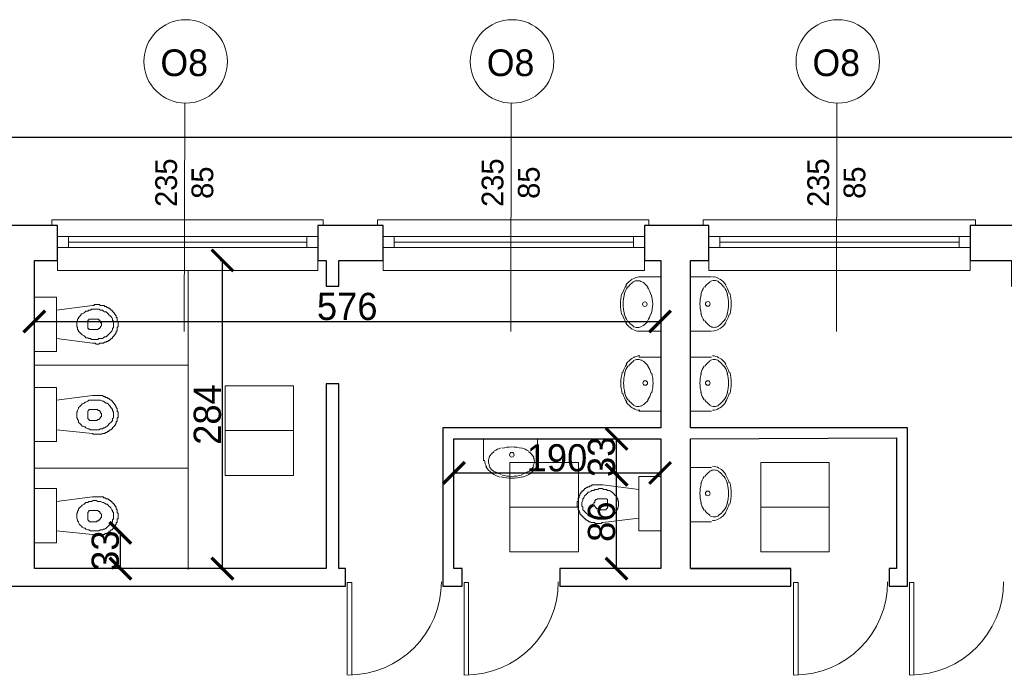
# Model space of a CAD drawing. Header units: centimetres. Extents: x -17621 to 77377, y -18613 to 66.
# Tile 163 of 173: x 50342 to 51248, y -13104 to -12501. Entities that reach past the tile are written whole.
import ezdxf

# ---------------------------------------------------------------- set-up
doc = ezdxf.new("R2010")
doc.units = ezdxf.units.CM
doc.layers.add('0-wymiarowanie rys.CAD', color=5, linetype='Continuous', lineweight=0, true_color=0x0000ff)
for name, color, linetype, lineweight in [('a_drzwi i okna', 2, 'Continuous', 0), ('a_wymiarowanie', 211, 'Continuous', 0), ('pomieszczenia', 191, 'Continuous', 5)]:
    doc.layers.add(name, color=color, linetype=linetype, lineweight=lineweight)
for name, color, linetype in [('PDF4_A220 ŚCIANY WEWNĘTRZNE', 7, 'Continuous'), ('PDF4_A310 STOLARKA ZEWNĘTRZNA', 7, 'Continuous'), ('PDF4_A320 STOLARKA WEWNĘTRZNA', 7, 'Continuous'), ('PDF4_A720 MEBLE', 7, 'Continuous'), ('PDF4_WIDOKOWA', 7, 'Continuous')]:
    doc.layers.add(name, color=color, linetype=linetype)
doc.styles.add('PDF Century Gothic', font='GOTHIC.TTF')
doc.dimstyles.new('ISO-25', dxfattribs={"dimtxt": 25, "dimasz": 20, "dimexe": 0.6, "dimexo": 0.375, "dimtad": 1, "dimdec": 0, "dimtxsty": 'PDF Century Gothic', "dimblk": 'ARCHTICK', "dimcen": 2.5, "dimadec": 1, "dimazin": 0, "dimtfac": 1, "dimtdec": 0, "dimtmove": 0, "dimatfit": 3, "dimldrblk": 'ARCHTICK', "dimfxl": 2, "dimfxlon": 1, "dimarcsym": 0})

# ---------------------------------------------------------------- blocks, each defined once
blk = doc.blocks.new('_ArchTick')
at = {"color": 0, "linetype": 'ByBlock', "const_width": 0.15}
blk.add_lwpolyline([(-0.5, -0.5), (0.5, 0.5)], dxfattribs=at)
blk = doc.blocks.new('*D829')
at = {"layer": 'a_wymiarowanie', "color": 0, "linetype": 'Continuous', "lineweight": -2, "transparency": 16777216}
for p, q in [((50432.33, -12972.91), (50434.93, -12972.91)), ((50434.33, -13005.91), (50434.33, -12972.91)), ((50432.33, -13005.91), (50434.93, -13005.91))]:
    blk.add_line(p, q, dxfattribs=at)
at = {"layer": 'Defpoints', "color": 0, "linetype": 'Continuous', "transparency": 16777216}
for p in [(50399.26, -12972.91), (50434.33, -12972.91), (50399.26, -13005.91)]:
    blk.add_point(p, dxfattribs=at)
at = {"layer": 'a_wymiarowanie', "color": 0, "linetype": 'Continuous', "lineweight": -2, "transparency": 16777216, "xscale": 20, "yscale": 20, "zscale": 20}
for p, rotation in [((50434.33, -12972.91), 90), ((50434.33, -13005.91), 270)]:
    blk.add_blockref('_ArchTick', p, dxfattribs=dict(at, rotation=rotation))
at = {"layer": 'a_wymiarowanie', "color": 0, "linetype": 'Continuous', "lineweight": 0, "transparency": 16777216, "insert": (50420.58, -12989.41), "char_height": 25, "attachment_point": 5, "rotation": 90, "style": 'PDF Century Gothic'}
blk.add_mtext('33', dxfattribs=at)
blk = doc.blocks.new('*D830')
at = {"layer": 'a_wymiarowanie', "color": 0, "linetype": 'Continuous', "lineweight": -2, "transparency": 16777216}
for p, q in [((50526.26, -12722.27), (50528.86, -12722.27)), ((50528.26, -13005.91), (50528.26, -12722.27)), ((50526.26, -13005.91), (50528.86, -13005.91))]:
    blk.add_line(p, q, dxfattribs=at)
at = {"layer": 'Defpoints', "color": 0, "linetype": 'Continuous', "transparency": 16777216}
for p in [(50375.58, -12722.27), (50528.26, -12722.27), (50399.26, -13005.91)]:
    blk.add_point(p, dxfattribs=at)
at = {"layer": 'a_wymiarowanie', "color": 0, "linetype": 'Continuous', "lineweight": -2, "transparency": 16777216, "xscale": 20, "yscale": 20, "zscale": 20}
for p, rotation in [((50528.26, -12722.27), 90), ((50528.26, -13005.91), 270)]:
    blk.add_blockref('_ArchTick', p, dxfattribs=dict(at, rotation=rotation))
at = {"layer": 'a_wymiarowanie', "color": 0, "linetype": 'Continuous', "lineweight": 0, "transparency": 16777216, "insert": (50514.51, -12864.09), "char_height": 25, "attachment_point": 5, "rotation": 90, "style": 'PDF Century Gothic'}
blk.add_mtext('284', dxfattribs=at)
blk = doc.blocks.new('*D820')
at = {"layer": 'a_wymiarowanie', "color": 0, "linetype": 'Continuous', "lineweight": -2, "transparency": 16777216}
for p, q in [((50355.26, -12776.51), (50355.26, -12779.11)), ((50355.26, -12778.51), (50930.99, -12778.51)), ((50930.99, -12776.51), (50930.99, -12779.11))]:
    blk.add_line(p, q, dxfattribs=at)
at = {"layer": 'Defpoints', "color": 0, "linetype": 'Continuous', "transparency": 16777216}
for p in [(50355.26, -12722.27), (50930.99, -12722.27), (50930.99, -12778.51)]:
    blk.add_point(p, dxfattribs=at)
at = {"layer": 'a_wymiarowanie', "color": 0, "linetype": 'Continuous', "lineweight": -2, "transparency": 16777216, "xscale": 20, "yscale": 20, "zscale": 20, "rotation": 180}
blk.add_blockref('_ArchTick', (50355.26, -12778.51), dxfattribs=at)
at = {"layer": 'a_wymiarowanie', "color": 0, "linetype": 'Continuous', "lineweight": -2, "transparency": 16777216, "xscale": 20, "yscale": 20, "zscale": 20}
blk.add_blockref('_ArchTick', (50930.99, -12778.51), dxfattribs=at)
at = {"layer": 'a_wymiarowanie', "color": 0, "linetype": 'Continuous', "lineweight": 0, "transparency": 16777216, "insert": (50643.12, -12764.75), "char_height": 25, "attachment_point": 5, "style": 'PDF Century Gothic'}
blk.add_mtext('576', dxfattribs=at)
blk = doc.blocks.new('*D821')
at = {"layer": 'a_wymiarowanie', "color": 0, "linetype": 'Continuous', "lineweight": -2, "transparency": 16777216}
for p, q in [((50741.34, -12915.87), (50741.34, -12918.47)), ((50741.34, -12917.87), (50930.99, -12917.87)), ((50930.99, -12915.87), (50930.99, -12918.47))]:
    blk.add_line(p, q, dxfattribs=at)
at = {"layer": 'Defpoints', "color": 0, "linetype": 'Continuous', "transparency": 16777216}
for p in [(50741.34, -12886.53), (50930.99, -12886.53), (50930.99, -12917.87)]:
    blk.add_point(p, dxfattribs=at)
at = {"layer": 'a_wymiarowanie', "color": 0, "linetype": 'Continuous', "lineweight": -2, "transparency": 16777216, "xscale": 20, "yscale": 20, "zscale": 20, "rotation": 180}
blk.add_blockref('_ArchTick', (50741.34, -12917.87), dxfattribs=at)
at = {"layer": 'a_wymiarowanie', "color": 0, "linetype": 'Continuous', "lineweight": -2, "transparency": 16777216, "xscale": 20, "yscale": 20, "zscale": 20}
blk.add_blockref('_ArchTick', (50930.99, -12917.87), dxfattribs=at)
at = {"layer": 'a_wymiarowanie', "color": 0, "linetype": 'Continuous', "lineweight": 0, "transparency": 16777216, "insert": (50836.16, -12904.11), "char_height": 25, "attachment_point": 5, "style": 'PDF Century Gothic'}
blk.add_mtext('190', dxfattribs=at)
blk = doc.blocks.new('*D822')
at = {"layer": 'a_wymiarowanie', "color": 0, "linetype": 'Continuous', "lineweight": -2, "transparency": 16777216}
for p, q in [((50892.99, -12919.53), (50890.39, -12919.53)), ((50890.99, -13005.91), (50890.99, -12919.53)), ((50892.99, -13005.91), (50890.39, -13005.91))]:
    blk.add_line(p, q, dxfattribs=at)
at = {"layer": 'Defpoints', "color": 0, "linetype": 'Continuous', "transparency": 16777216}
for p in [(50890.99, -12919.53), (50930.99, -12919.53), (50930.99, -13005.91)]:
    blk.add_point(p, dxfattribs=at)
at = {"layer": 'a_wymiarowanie', "color": 0, "linetype": 'Continuous', "lineweight": -2, "transparency": 16777216, "xscale": 20, "yscale": 20, "zscale": 20}
for p, rotation in [((50890.99, -12919.53), 90), ((50890.99, -13005.91), 270)]:
    blk.add_blockref('_ArchTick', p, dxfattribs=dict(at, rotation=rotation))
at = {"layer": 'a_wymiarowanie', "color": 0, "linetype": 'Continuous', "lineweight": 0, "transparency": 16777216, "insert": (50877.24, -12962.72), "char_height": 25, "attachment_point": 5, "rotation": 90, "style": 'PDF Century Gothic'}
blk.add_mtext('86', dxfattribs=at)
blk = doc.blocks.new('*D823')
at = {"layer": 'a_wymiarowanie', "color": 0, "linetype": 'Continuous', "lineweight": -2, "transparency": 16777216}
for p, q in [((50890.99, -12886.53), (50891.59, -12886.53)), ((50890.99, -12919.53), (50890.99, -12886.53)), ((50890.99, -12919.53), (50891.59, -12919.53))]:
    blk.add_line(p, q, dxfattribs=at)
at = {"layer": 'Defpoints', "color": 0, "linetype": 'Continuous', "transparency": 16777216}
for p in [(50890.99, -12886.53), (50890.99, -12886.53), (50890.99, -12919.53)]:
    blk.add_point(p, dxfattribs=at)
at = {"layer": 'a_wymiarowanie', "color": 0, "linetype": 'Continuous', "lineweight": -2, "transparency": 16777216, "xscale": 20, "yscale": 20, "zscale": 20}
for p, rotation in [((50890.99, -12886.53), 90), ((50890.99, -12919.53), 270)]:
    blk.add_blockref('_ArchTick', p, dxfattribs=dict(at, rotation=rotation))
at = {"layer": 'a_wymiarowanie', "color": 0, "linetype": 'Continuous', "lineweight": 0, "transparency": 16777216, "insert": (50877.24, -12903.03), "char_height": 25, "attachment_point": 5, "rotation": 90, "style": 'PDF Century Gothic'}
blk.add_mtext('33', dxfattribs=at)
blk = doc.blocks.new('*D1116')
at = {"layer": '0-wymiarowanie rys.CAD', "color": 0, "linetype": 'Continuous', "lineweight": -2, "transparency": 16777216}
for p, q in [((47618.85, -12610.98), (47618.85, -12608.38)), ((52464.29, -12608.98), (47618.85, -12608.98)), ((52464.29, -12610.98), (52464.29, -12608.38))]:
    blk.add_line(p, q, dxfattribs=at)
at = {"layer": 'Defpoints', "color": 0, "linetype": 'Continuous', "transparency": 16777216}
for p in [(47618.85, -12608.98), (47618.85, -12690.1), (52464.29, -12690.1)]:
    blk.add_point(p, dxfattribs=at)
at = {"layer": '0-wymiarowanie rys.CAD', "color": 0, "linetype": 'Continuous', "lineweight": -2, "transparency": 16777216, "xscale": 20, "yscale": 20, "zscale": 20, "rotation": 180}
blk.add_blockref('_ArchTick', (47618.85, -12608.98), dxfattribs=at)
at = {"layer": '0-wymiarowanie rys.CAD', "color": 0, "linetype": 'Continuous', "lineweight": -2, "transparency": 16777216, "xscale": 20, "yscale": 20, "zscale": 20}
blk.add_blockref('_ArchTick', (52464.29, -12608.98), dxfattribs=at)
at = {"layer": '0-wymiarowanie rys.CAD', "color": 0, "linetype": 'Continuous', "transparency": 16777216, "insert": (50041.57, -12595.22), "char_height": 25, "attachment_point": 5, "style": 'PDF Century Gothic'}
blk.add_mtext('4845', dxfattribs=at)

msp = doc.modelspace()

# ---------------------------------------------------------------- linework, layer by layer
at = {"layer": 'a_drzwi i okna'}
for p, q in [((50493.74, -12577.56), (50493.22, -12787.74)), ((50794.1, -12577.56), (50793.57, -12787.74)), ((51093.82, -12577.56), (51093.29, -12787.74))]:
    msp.add_line(p, q, dxfattribs=at)
for centre in [(50494.5, -12539.13), (50794.85, -12539.13), (51094.57, -12539.13)]:
    msp.add_circle(centre, 38.43, dxfattribs=at)
at = {"layer": 'PDF4_A220 ŚCIANY WEWNĘTRZNE', "lineweight": 25}
for points in [[(50635.5, -12835.73), (50623.65, -12835.73), (50623.65, -13005.91), (50355.26, -13005.91), (50355.26, -12722.27), (50376.43, -12722.27), (50376.43, -12690.1), (50316.31, -12690.1), (50316.31, -12722.27), (50329.01, -12722.27), (50329.01, -13005.91), (49952.25, -13005.91), (49952.25, -13021.99), (50641.43, -13021.99), (50641.43, -13005.91), (50635.5, -13005.91)], [(50635.5, -12745.98), (50635.5, -12722.27), (50676.14, -12722.27), (50676.14, -12690.1), (50616.03, -12690.1), (50616.03, -12722.27), (50623.65, -12722.27), (50623.65, -12745.98)], [(51141.81, -13021.99), (51158.74, -13021.99), (51158.74, -12876.37), (50958.93, -12876.37), (50958.93, -12722.27), (50975.86, -12722.27), (50975.86, -12690.1), (50916.6, -12690.1), (50916.6, -12722.27), (50931.84, -12722.27), (50931.84, -12876.37), (50731.18, -12876.37), (50731.18, -13005.91), (50731.18, -13021.99), (50748.96, -13021.99), (50748.96, -13005.91), (50741.34, -13005.91), (50741.34, -12886.53), (50931.84, -12886.53), (50931.84, -13005.91), (50838.7, -13005.91), (50838.7, -13021.99), (51051.22, -13021.99), (51051.22, -13005.91), (50958.93, -13005.91), (50958.93, -12886.53), (51148.58, -12885.68), (51148.58, -13005.91), (51141.81, -13005.91)], [(51266.27, -12745.98), (51266.27, -12722.27), (51276.43, -12722.27), (51276.43, -12690.1), (51216.31, -12690.1), (51216.31, -12722.27), (51254.41, -12722.27), (51254.41, -12745.98)]]:
    msp.add_lwpolyline(points, close=True, dxfattribs=at)
for points in [[(50931.84, -12886.53), (50931.84, -13005.91), (50838.7, -13005.91)], [(50958.93, -13005.91), (51051.22, -13005.91)]]:
    msp.add_lwpolyline(points, dxfattribs=at)
at = {"layer": 'PDF4_A310 STOLARKA ZEWNĘTRZNA', "lineweight": 5}
for points in [[(50616.03, -12731.59), (50616.03, -12690.1), (50621.11, -12690.1), (50621.11, -12685.02), (50376.43, -12685.02), (50371.35, -12685.02), (50371.35, -12690.1), (50376.43, -12690.1), (50376.43, -12731.59)], [(50916.6, -12731.59), (50916.6, -12690.1), (50920.83, -12690.1), (50920.83, -12685.02), (50676.14, -12685.02), (50671.06, -12685.02), (50671.06, -12690.1), (50676.14, -12690.1), (50676.14, -12731.59)], [(51216.31, -12731.59), (51216.31, -12690.1), (51221.39, -12690.1), (51221.39, -12685.02), (50975.86, -12685.02), (50970.78, -12685.02), (50970.78, -12690.1), (50975.86, -12690.1), (50975.86, -12731.59)], [(50616.03, -12710.42), (50605.87, -12710.42), (50386.59, -12710.42), (50376.43, -12710.42), (50376.43, -12700.26), (50386.59, -12700.26), (50605.87, -12700.26), (50616.03, -12700.26)], [(50916.6, -12710.42), (50906.44, -12710.42), (50686.3, -12710.42), (50676.14, -12710.42), (50676.14, -12700.26), (50686.3, -12700.26), (50906.44, -12700.26), (50916.6, -12700.26)], [(51216.31, -12710.42), (51206.15, -12710.42), (50986.02, -12710.42), (50975.86, -12710.42), (50975.86, -12700.26), (50986.02, -12700.26), (51206.15, -12700.26), (51216.31, -12700.26)]]:
    msp.add_lwpolyline(points, close=True, dxfattribs=at)
for points in [[(50386.59, -12700.26), (50386.59, -12710.42)], [(50605.87, -12700.26), (50605.87, -12710.42)], [(50686.3, -12700.26), (50686.3, -12710.42)], [(50906.44, -12700.26), (50906.44, -12710.42)], [(50986.02, -12700.26), (50986.02, -12710.42)], [(51206.15, -12700.26), (51206.15, -12710.42)], [(50605.87, -12705.34), (50386.59, -12705.34)], [(50906.44, -12705.34), (50686.3, -12705.34)], [(51206.15, -12705.34), (50986.02, -12705.34)]]:
    msp.add_lwpolyline(points, dxfattribs=at)
at = {"layer": 'PDF4_A320 STOLARKA WEWNĘTRZNA', "lineweight": 5}
for points in [[(50643.12, -13104.12), (50643.12, -13018.61), (50647.36, -13018.61), (50647.36, -13104.12)], [(50750.65, -13104.12), (50750.65, -13018.61), (50754.88, -13018.61), (50754.88, -13104.12)], [(51053.76, -13104.12), (51053.76, -13018.61), (51057.99, -13018.61), (51057.99, -13104.12)], [(51160.43, -13104.12), (51160.43, -13018.61), (51164.67, -13018.61), (51164.67, -13104.12)]]:
    msp.add_lwpolyline(points, dxfattribs=at)
for centre in [(50643.88, -13017.98), (50751.41, -13017.98), (51054.53, -13017.98), (51161.21, -13017.98)]:
    msp.add_arc(centre, 85.94, 270, 360, dxfattribs=at)
at = {"layer": 'PDF4_A720 MEBLE', "lineweight": 0}
for points in [[(50911.52, -12787.47), (50931.84, -12787.47), (50931.84, -12737.51), (50911.52, -12737.51)], [(50978.4, -12787.47), (50958.93, -12787.47), (50958.93, -12737.51), (50978.4, -12737.51)], [(50911.52, -12811.17), (50931.84, -12811.17), (50931.84, -12861.13), (50911.52, -12861.13)], [(50978.4, -12811.17), (50958.93, -12811.17), (50958.93, -12861.13), (50978.4, -12861.13)], [(50768.43, -12906.85), (50768.43, -12886.53), (50818.38, -12886.53), (50818.38, -12906.85)], [(50978.4, -12912.77), (50958.93, -12912.77), (50958.93, -12962.73), (50978.4, -12962.73)]]:
    msp.add_lwpolyline(points, dxfattribs=at)
for points in [[(50914.45, -12742.09, 0.13841), (50910.25, -12740.9, 0.13841), (50906.04, -12742.09)], [(50985.07, -12741.88, 0.138478), (50980.86, -12740.69, 0.138478), (50976.66, -12741.88)], [(50895.94, -12752.57, 0.068277), (50894.58, -12762.49, 0.068277), (50895.94, -12772.41)], [(50898.36, -12753.48, 0.068236), (50897.12, -12762.49, 0.068236), (50898.36, -12771.5)], [(50922.98, -12771.49, 0.068254), (50924.22, -12762.49, 0.068236), (50922.98, -12753.48)], [(50968.98, -12753.28, 0.068272), (50967.74, -12762.29, 0.068272), (50968.98, -12771.29)], [(50992.75, -12771.28, 0.068248), (50993.99, -12762.28, 0.068272), (50992.75, -12753.27)], [(50995.17, -12772.19, 0.068248), (50996.53, -12762.28, 0.068273), (50995.16, -12752.36)], [(50906.04, -12782.89, 0.13841), (50910.25, -12784.08, 0.13841), (50914.45, -12782.89)], [(50976.66, -12782.69, 0.138479), (50980.87, -12783.87, 0.138478), (50985.07, -12782.68)], [(50914.79, -12814.69, 0.138479), (50910.59, -12813.51, 0.138478), (50906.38, -12814.7)], [(50985.07, -12814.69, 0.138478), (50980.86, -12813.51, 0.138478), (50976.66, -12814.7)], [(50896.29, -12825.18, 0.068248), (50894.93, -12835.1, 0.068273), (50896.29, -12845.02)], [(50898.7, -12826.09, 0.068248), (50897.47, -12835.1, 0.068272), (50898.7, -12844.1)], [(50923.32, -12844.1, 0.068272), (50924.56, -12835.1, 0.068272), (50923.32, -12826.09)], [(50968.97, -12826.1, 0.068248), (50967.74, -12835.1, 0.068272), (50968.98, -12844.11)], [(50992.75, -12844.1, 0.068272), (50993.99, -12835.09, 0.068272), (50992.75, -12826.09)], [(50995.17, -12845.01, 0.068273), (50996.53, -12835.09, 0.068273), (50995.16, -12825.18)], [(50906.38, -12855.5, 0.138478), (50910.59, -12856.69, 0.138478), (50914.79, -12855.5)], [(50976.66, -12855.5, 0.138478), (50980.86, -12856.69, 0.138478), (50985.07, -12855.5)], [(50774.19, -12902.86, 0.138479), (50773, -12907.07, 0.138478), (50774.19, -12911.27)], [(50803.6, -12895.18, 0.068272), (50794.59, -12893.94, 0.068272), (50785.58, -12895.18)], [(50814.15, -12911.27, 0.138478), (50815.33, -12907.07, 0.138478), (50814.15, -12902.86)], [(50785.59, -12919.8, 0.068248), (50794.59, -12921.04, 0.068272), (50803.6, -12919.8)], [(50985.07, -12916.3, 0.138478), (50980.86, -12915.11, 0.138478), (50976.66, -12916.3)], [(50784.68, -12921.37, 0.068248), (50794.59, -12922.73, 0.068273), (50804.51, -12921.37)], [(50968.97, -12927.7, 0.068248), (50967.74, -12936.71, 0.068272), (50968.98, -12945.71)], [(50992.75, -12945.7, 0.068272), (50993.99, -12936.7, 0.068272), (50992.75, -12927.69)], [(50995.17, -12946.62, 0.068273), (50996.53, -12936.7, 0.068273), (50995.16, -12926.78)], [(50976.66, -12957.1, 0.138478), (50980.86, -12958.29, 0.138478), (50985.07, -12957.1)]]:
    msp.add_lwpolyline(points, format="xyb", dxfattribs=at)
for points in [[(50375.58, -12806.09), (50375.58, -12756.14), (50355.26, -12756.14), (50355.26, -12806.09)], [(50375.58, -12767.99), (50408.6, -12763.76), (50409.45, -12763.76), (50410.29, -12763.76), (50410.29, -12762.91), (50411.14, -12762.91), (50411.99, -12762.91), (50412.83, -12762.91), (50413.68, -12762.91), (50414.53, -12762.91), (50415.37, -12762.91), (50415.37, -12763.76), (50416.22, -12763.76), (50417.07, -12763.76), (50417.91, -12763.76), (50418.76, -12763.76), (50419.61, -12763.76), (50419.61, -12764.61), (50420.45, -12764.61), (50421.3, -12764.61), (50422.15, -12765.45), (50422.99, -12765.45), (50422.99, -12766.3), (50423.84, -12766.3), (50424.69, -12766.3), (50424.69, -12767.15), (50425.53, -12767.15), (50425.53, -12767.99), (50426.38, -12767.99), (50427.23, -12768.84), (50427.23, -12769.69), (50428.07, -12769.69), (50428.07, -12770.53), (50428.92, -12770.53), (50428.92, -12771.38), (50429.77, -12772.23), (50429.77, -12773.07), (50430.61, -12773.07), (50430.61, -12773.92), (50430.61, -12774.77), (50431.46, -12774.77), (50431.46, -12775.61), (50431.46, -12776.46), (50431.46, -12777.31), (50431.46, -12778.15), (50432.31, -12779), (50432.31, -12779.85), (50432.31, -12780.69), (50432.31, -12781.54), (50432.31, -12782.39), (50432.31, -12783.23), (50431.46, -12784.08), (50431.46, -12784.93), (50431.46, -12785.77), (50431.46, -12786.62), (50431.46, -12787.47), (50430.61, -12787.47), (50430.61, -12788.31), (50430.61, -12789.16), (50429.77, -12789.16), (50429.77, -12790.01), (50428.92, -12790.85), (50428.92, -12791.7), (50428.07, -12791.7), (50428.07, -12792.55), (50427.23, -12792.55), (50427.23, -12793.39), (50426.38, -12794.24), (50425.53, -12794.24), (50425.53, -12795.09), (50424.69, -12795.09), (50424.69, -12795.93), (50423.84, -12795.93), (50422.99, -12795.93), (50422.99, -12796.78), (50422.15, -12796.78), (50421.3, -12796.78), (50421.3, -12797.63), (50420.45, -12797.63), (50419.61, -12797.63), (50418.76, -12798.47), (50417.91, -12798.47), (50417.07, -12798.47), (50416.22, -12798.47), (50415.37, -12798.47), (50414.53, -12799.32), (50413.68, -12799.32), (50412.83, -12799.32), (50411.99, -12799.32), (50411.14, -12798.47), (50410.29, -12798.47), (50409.45, -12798.47), (50408.6, -12798.47), (50375.58, -12794.24)], [(50394.21, -12780.69), (50394.21, -12782.39), (50394.21, -12783.23), (50395.05, -12784.08), (50395.05, -12785.77), (50395.9, -12786.62), (50395.9, -12787.47), (50396.75, -12788.31), (50397.59, -12789.16), (50398.44, -12790.01), (50399.29, -12790.85), (50400.98, -12791.7), (50401.83, -12792.55), (50402.67, -12793.39), (50404.37, -12793.39), (50405.21, -12794.24), (50406.91, -12794.24), (50407.75, -12795.09), (50409.45, -12795.09), (50411.14, -12795.09), (50411.99, -12795.09), (50413.68, -12795.09), (50414.53, -12794.24), (50416.22, -12794.24), (50417.91, -12794.24), (50418.76, -12793.39), (50419.61, -12792.55), (50421.3, -12792.55), (50422.15, -12791.7), (50422.99, -12790.85), (50423.84, -12790.01), (50424.69, -12789.16), (50425.53, -12788.31), (50426.38, -12787.47), (50427.23, -12785.77), (50427.23, -12784.93), (50428.07, -12784.08), (50428.07, -12782.39), (50428.07, -12781.54), (50428.07, -12780.69), (50428.07, -12779), (50428.07, -12778.15), (50427.23, -12777.31), (50427.23, -12776.46), (50426.38, -12774.77), (50425.53, -12773.92), (50424.69, -12773.07), (50423.84, -12772.23), (50422.99, -12771.38), (50422.15, -12770.53), (50421.3, -12769.69), (50419.61, -12769.69), (50418.76, -12768.84), (50417.91, -12767.99), (50416.22, -12767.99), (50414.53, -12767.15), (50413.68, -12767.15), (50411.99, -12767.15), (50411.14, -12767.15), (50409.45, -12767.15), (50407.75, -12767.15), (50406.91, -12767.99), (50405.21, -12767.99), (50404.37, -12768.84), (50402.67, -12768.84), (50401.83, -12769.69), (50400.98, -12770.53), (50399.29, -12771.38), (50398.44, -12771.38), (50397.59, -12773.07), (50396.75, -12773.92), (50395.9, -12774.77), (50395.9, -12775.61), (50395.05, -12776.46), (50395.05, -12777.31), (50394.21, -12779), (50394.21, -12779.85)], [(50404.37, -12781.54), (50404.37, -12784.08), (50404.37, -12784.93), (50405.21, -12784.93), (50405.21, -12785.77), (50406.06, -12785.77), (50406.91, -12785.77), (50411.99, -12785.77), (50412.83, -12785.77), (50413.68, -12785.77), (50414.53, -12784.93), (50415.37, -12784.93), (50415.37, -12784.08), (50416.22, -12784.08), (50416.22, -12783.23), (50417.07, -12782.39), (50417.07, -12781.54), (50417.07, -12780.69), (50417.07, -12779.85), (50416.22, -12779.85), (50416.22, -12779), (50416.22, -12778.15), (50415.37, -12778.15), (50415.37, -12777.31), (50414.53, -12777.31), (50414.53, -12776.46), (50413.68, -12776.46), (50412.83, -12776.46), (50411.99, -12776.46), (50406.91, -12776.46), (50406.06, -12776.46), (50405.21, -12776.46), (50405.21, -12777.31), (50404.37, -12777.31), (50404.37, -12778.15)], [(50375.58, -12889.07), (50375.58, -12839.11), (50355.26, -12839.11), (50355.26, -12889.07)], [(50375.58, -12850.97), (50408.6, -12846.73), (50409.45, -12846.73), (50410.29, -12846.73), (50411.14, -12846.73), (50411.99, -12846.73), (50412.83, -12846.73), (50413.68, -12846.73), (50414.53, -12846.73), (50415.37, -12846.73), (50416.22, -12846.73), (50417.07, -12846.73), (50417.91, -12846.73), (50418.76, -12847.58), (50419.61, -12847.58), (50420.45, -12847.58), (50420.45, -12848.43), (50421.3, -12848.43), (50422.15, -12848.43), (50422.99, -12849.27), (50423.84, -12849.27), (50424.69, -12850.12), (50425.53, -12850.97), (50426.38, -12850.97), (50426.38, -12851.81), (50427.23, -12851.81), (50427.23, -12852.66), (50428.07, -12852.66), (50428.07, -12853.51), (50428.92, -12854.35), (50428.92, -12855.2), (50429.77, -12855.2), (50429.77, -12856.05), (50430.61, -12856.89), (50430.61, -12857.74), (50431.46, -12858.59), (50431.46, -12859.43), (50431.46, -12860.28), (50431.46, -12861.13), (50432.31, -12861.97), (50432.31, -12862.82), (50432.31, -12863.67), (50432.31, -12864.51), (50432.31, -12865.36), (50432.31, -12866.21), (50432.31, -12867.05), (50431.46, -12867.05), (50431.46, -12867.9), (50431.46, -12868.75), (50431.46, -12869.59), (50431.46, -12870.44), (50430.61, -12870.44), (50430.61, -12871.29), (50430.61, -12872.13), (50429.77, -12872.98), (50429.77, -12873.83), (50428.92, -12873.83), (50428.92, -12874.67), (50428.07, -12875.52), (50427.23, -12876.37), (50427.23, -12877.21), (50426.38, -12877.21), (50425.53, -12878.06), (50424.69, -12878.06), (50424.69, -12878.91), (50423.84, -12878.91), (50423.84, -12879.75), (50422.99, -12879.75), (50422.15, -12879.75), (50422.15, -12880.6), (50421.3, -12880.6), (50420.45, -12880.6), (50420.45, -12881.45), (50419.61, -12881.45), (50418.76, -12881.45), (50417.91, -12881.45), (50417.07, -12882.29), (50416.22, -12882.29), (50415.37, -12882.29), (50414.53, -12882.29), (50413.68, -12882.29), (50412.83, -12882.29), (50411.99, -12882.29), (50411.14, -12882.29), (50410.29, -12882.29), (50409.45, -12882.29), (50408.6, -12881.45), (50375.58, -12878.06)], [(50394.21, -12864.51), (50394.21, -12865.36), (50394.21, -12867.05), (50395.05, -12867.9), (50395.05, -12868.75), (50395.9, -12869.59), (50395.9, -12871.29), (50396.75, -12872.13), (50397.59, -12872.98), (50398.44, -12873.83), (50399.29, -12874.67), (50400.98, -12875.52), (50401.83, -12875.52), (50402.67, -12876.37), (50404.37, -12877.21), (50405.21, -12877.21), (50406.91, -12878.06), (50407.75, -12878.06), (50409.45, -12878.06), (50411.14, -12878.06), (50411.99, -12878.06), (50413.68, -12878.06), (50414.53, -12878.06), (50416.22, -12877.21), (50417.91, -12877.21), (50418.76, -12876.37), (50419.61, -12876.37), (50421.3, -12875.52), (50422.15, -12874.67), (50422.99, -12873.83), (50423.84, -12872.98), (50424.69, -12872.13), (50425.53, -12871.29), (50426.38, -12870.44), (50427.23, -12869.59), (50427.23, -12867.9), (50428.07, -12867.05), (50428.07, -12866.21), (50428.07, -12865.36), (50428.07, -12863.67), (50428.07, -12862.82), (50428.07, -12861.97), (50427.23, -12860.28), (50427.23, -12859.43), (50426.38, -12858.59), (50425.53, -12857.74), (50424.69, -12856.05), (50423.84, -12855.2), (50422.99, -12854.35), (50422.15, -12853.51), (50421.3, -12853.51), (50419.61, -12852.66), (50418.76, -12851.81), (50417.91, -12851.81), (50416.22, -12850.97), (50414.53, -12850.97), (50413.68, -12850.97), (50411.99, -12850.97), (50411.14, -12850.97), (50409.45, -12850.97), (50407.75, -12850.97), (50406.91, -12850.97), (50405.21, -12850.97), (50404.37, -12851.81), (50402.67, -12852.66), (50401.83, -12852.66), (50400.98, -12853.51), (50399.29, -12854.35), (50398.44, -12855.2), (50397.59, -12856.05), (50396.75, -12856.89), (50395.9, -12857.74), (50395.9, -12858.59), (50395.05, -12860.28), (50395.05, -12861.13), (50394.21, -12861.97), (50394.21, -12863.67)], [(50404.37, -12864.51), (50404.37, -12867.05), (50404.37, -12867.9), (50405.21, -12868.75), (50406.06, -12869.59), (50406.91, -12869.59), (50411.99, -12869.59), (50412.83, -12869.59), (50413.68, -12868.75), (50414.53, -12868.75), (50415.37, -12867.9), (50415.37, -12867.05), (50416.22, -12867.05), (50416.22, -12866.21), (50417.07, -12866.21), (50417.07, -12865.36), (50417.07, -12864.51), (50417.07, -12863.67), (50417.07, -12862.82), (50416.22, -12862.82), (50416.22, -12861.97), (50415.37, -12861.13), (50415.37, -12860.28), (50414.53, -12860.28), (50413.68, -12860.28), (50413.68, -12859.43), (50412.83, -12859.43), (50411.99, -12859.43), (50406.91, -12859.43), (50406.06, -12859.43), (50405.21, -12859.43), (50405.21, -12860.28), (50404.37, -12861.13)], [(50911.52, -12959.34), (50878.5, -12963.57), (50877.65, -12963.57), (50876.8, -12964.42), (50875.96, -12964.42), (50875.11, -12964.42), (50874.26, -12964.42), (50873.42, -12964.42), (50872.57, -12964.42), (50871.72, -12964.42), (50870.88, -12964.42), (50870.88, -12963.57), (50870.03, -12963.57), (50869.18, -12963.57), (50868.34, -12963.57), (50867.49, -12963.57), (50866.64, -12962.73), (50865.8, -12962.73), (50864.95, -12961.88), (50864.1, -12961.88), (50863.26, -12961.03), (50862.41, -12961.03), (50862.41, -12960.19), (50861.56, -12960.19), (50861.56, -12959.34), (50860.72, -12959.34), (50860.72, -12958.49), (50859.87, -12958.49), (50859.87, -12957.65), (50859.02, -12957.65), (50859.02, -12956.8), (50858.18, -12956.8), (50858.18, -12955.95), (50857.33, -12955.95), (50857.33, -12955.11), (50857.33, -12954.26), (50856.48, -12953.41), (50856.48, -12952.57), (50855.64, -12951.72), (50855.64, -12950.87), (50855.64, -12950.03), (50855.64, -12949.18), (50854.79, -12948.33), (50854.79, -12947.49), (50854.79, -12946.64), (50854.79, -12945.79), (50854.79, -12944.95), (50854.79, -12944.1), (50855.64, -12944.1), (50855.64, -12943.25), (50855.64, -12942.41), (50855.64, -12941.56), (50855.64, -12940.71), (50856.48, -12940.71), (50856.48, -12939.87), (50856.48, -12939.02), (50857.33, -12938.17), (50857.33, -12937.33), (50858.18, -12936.48), (50858.18, -12935.63), (50859.02, -12935.63), (50859.02, -12934.79), (50859.87, -12934.79), (50859.87, -12933.94), (50860.72, -12933.94), (50860.72, -12933.09), (50861.56, -12933.09), (50861.56, -12932.25), (50862.41, -12932.25), (50863.26, -12931.4), (50864.1, -12931.4), (50864.1, -12930.55), (50864.95, -12930.55), (50865.8, -12930.55), (50866.64, -12929.71), (50867.49, -12929.71), (50868.34, -12929.71), (50868.34, -12928.86), (50869.18, -12928.86), (50870.03, -12928.86), (50870.88, -12928.86), (50871.72, -12928.86), (50872.57, -12928.86), (50873.42, -12928.86), (50874.26, -12928.86), (50875.11, -12928.86), (50875.96, -12928.86), (50876.8, -12928.86), (50877.65, -12928.86), (50878.5, -12928.86), (50911.52, -12933.09)], [(50911.52, -12921.24), (50911.52, -12971.19), (50931.84, -12971.19), (50931.84, -12921.24)], [(50375.58, -12932.25), (50375.58, -12982.2), (50355.26, -12982.2), (50355.26, -12932.25)], [(50892.89, -12946.64), (50892.89, -12944.95), (50892.89, -12944.1), (50892.04, -12943.25), (50892.04, -12941.56), (50891.2, -12940.71), (50891.2, -12939.87), (50890.35, -12939.02), (50889.5, -12938.17), (50888.66, -12937.33), (50887.81, -12936.48), (50886.96, -12935.63), (50885.27, -12934.79), (50884.42, -12933.94), (50882.73, -12933.94), (50881.88, -12933.09), (50880.19, -12933.09), (50879.34, -12933.09), (50877.65, -12932.25), (50875.96, -12932.25), (50875.11, -12932.25), (50873.42, -12933.09), (50872.57, -12933.09), (50870.88, -12933.09), (50870.03, -12933.94), (50868.34, -12933.94), (50867.49, -12934.79), (50865.8, -12935.63), (50864.95, -12935.63), (50864.1, -12936.48), (50863.26, -12937.33), (50862.41, -12938.17), (50861.56, -12939.02), (50860.72, -12940.71), (50859.87, -12941.56), (50859.87, -12942.41), (50859.87, -12943.25), (50859.02, -12944.95), (50859.02, -12945.79), (50859.02, -12946.64), (50859.02, -12948.33), (50859.87, -12949.18), (50859.87, -12950.03), (50859.87, -12951.72), (50860.72, -12952.57), (50861.56, -12953.41), (50862.41, -12954.26), (50863.26, -12955.11), (50864.1, -12955.95), (50864.95, -12956.8), (50865.8, -12957.65), (50867.49, -12958.49), (50868.34, -12958.49), (50870.03, -12959.34), (50870.88, -12959.34), (50872.57, -12960.19), (50873.42, -12960.19), (50875.11, -12960.19), (50876.8, -12960.19), (50877.65, -12960.19), (50879.34, -12960.19), (50880.19, -12959.34), (50881.88, -12959.34), (50882.73, -12959.34), (50884.42, -12958.49), (50885.27, -12957.65), (50886.96, -12956.8), (50887.81, -12956.8), (50888.66, -12955.95), (50889.5, -12955.11), (50890.35, -12954.26), (50891.2, -12952.57), (50891.2, -12951.72), (50892.04, -12950.87), (50892.04, -12950.03), (50892.89, -12948.33), (50892.89, -12947.49)], [(50375.58, -12971.19), (50408.6, -12974.58), (50409.45, -12974.58), (50409.45, -12975.43), (50410.29, -12975.43), (50411.14, -12975.43), (50411.99, -12975.43), (50412.83, -12975.43), (50413.68, -12975.43), (50414.53, -12975.43), (50415.37, -12975.43), (50416.22, -12975.43), (50417.07, -12974.58), (50417.91, -12974.58), (50418.76, -12974.58), (50419.61, -12974.58), (50420.45, -12973.73), (50421.3, -12973.73), (50422.15, -12973.73), (50422.15, -12972.89), (50422.99, -12972.89), (50423.84, -12972.04), (50424.69, -12972.04), (50424.69, -12971.19), (50425.53, -12971.19), (50425.53, -12970.35), (50426.38, -12970.35), (50427.23, -12970.35), (50427.23, -12969.5), (50428.07, -12968.65), (50428.07, -12967.81), (50428.92, -12967.81), (50428.92, -12966.96), (50429.77, -12966.96), (50429.77, -12966.11), (50429.77, -12965.27), (50430.61, -12965.27), (50430.61, -12964.42), (50430.61, -12963.57), (50431.46, -12963.57), (50431.46, -12962.73), (50431.46, -12961.88), (50431.46, -12961.03), (50431.46, -12960.19), (50432.31, -12960.19), (50432.31, -12959.34), (50432.31, -12958.49), (50432.31, -12957.65), (50432.31, -12956.8), (50432.31, -12955.95), (50432.31, -12955.11), (50431.46, -12954.26), (50431.46, -12953.41), (50431.46, -12952.57), (50431.46, -12951.72), (50430.61, -12950.87), (50430.61, -12950.03), (50430.61, -12949.18), (50429.77, -12949.18), (50429.77, -12948.33), (50428.92, -12947.49), (50428.92, -12946.64), (50428.07, -12946.64), (50428.07, -12945.79), (50427.23, -12945.79), (50427.23, -12944.95), (50426.38, -12944.95), (50426.38, -12944.1), (50425.53, -12944.1), (50425.53, -12943.25), (50424.69, -12943.25), (50423.84, -12942.41), (50422.99, -12942.41), (50422.99, -12941.56), (50422.15, -12941.56), (50421.3, -12941.56), (50420.45, -12940.71), (50419.61, -12940.71), (50418.76, -12940.71), (50418.76, -12939.87), (50417.91, -12939.87), (50417.07, -12939.87), (50416.22, -12939.87), (50415.37, -12939.87), (50414.53, -12939.87), (50413.68, -12939.87), (50412.83, -12939.87), (50411.99, -12939.87), (50411.14, -12939.87), (50410.29, -12939.87), (50409.45, -12939.87), (50408.6, -12939.87), (50375.58, -12944.1)], [(50394.21, -12957.65), (50394.21, -12955.95), (50394.21, -12955.11), (50395.05, -12954.26), (50395.05, -12953.41), (50395.9, -12951.72), (50395.9, -12950.87), (50396.75, -12950.03), (50397.59, -12949.18), (50398.44, -12948.33), (50399.29, -12947.49), (50400.98, -12946.64), (50401.83, -12945.79), (50402.67, -12944.95), (50404.37, -12944.95), (50405.21, -12944.1), (50406.91, -12944.1), (50407.75, -12944.1), (50409.45, -12943.25), (50411.14, -12943.25), (50411.99, -12943.25), (50413.68, -12944.1), (50414.53, -12944.1), (50416.22, -12944.1), (50417.91, -12944.95), (50418.76, -12944.95), (50419.61, -12945.79), (50421.3, -12946.64), (50422.15, -12946.64), (50422.99, -12947.49), (50423.84, -12948.33), (50424.69, -12949.18), (50425.53, -12950.03), (50426.38, -12951.72), (50427.23, -12952.57), (50427.23, -12953.41), (50428.07, -12954.26), (50428.07, -12955.95), (50428.07, -12956.8), (50428.07, -12957.65), (50428.07, -12959.34), (50428.07, -12960.19), (50427.23, -12961.03), (50427.23, -12962.73), (50426.38, -12963.57), (50425.53, -12964.42), (50424.69, -12965.27), (50423.84, -12966.11), (50422.99, -12966.96), (50422.15, -12967.81), (50421.3, -12968.65), (50419.61, -12969.5), (50418.76, -12969.5), (50417.91, -12970.35), (50416.22, -12970.35), (50414.53, -12971.19), (50413.68, -12971.19), (50411.99, -12971.19), (50411.14, -12971.19), (50409.45, -12971.19), (50407.75, -12971.19), (50406.91, -12971.19), (50405.21, -12970.35), (50404.37, -12970.35), (50402.67, -12969.5), (50401.83, -12968.65), (50400.98, -12968.65), (50399.29, -12967.81), (50398.44, -12966.96), (50397.59, -12966.11), (50396.75, -12965.27), (50395.9, -12963.57), (50395.9, -12962.73), (50395.05, -12961.88), (50395.05, -12961.03), (50394.21, -12959.34), (50394.21, -12958.49)], [(50882.73, -12945.79), (50882.73, -12943.25), (50882.73, -12942.41), (50881.88, -12941.56), (50881.04, -12941.56), (50880.19, -12941.56), (50875.11, -12941.56), (50874.26, -12941.56), (50873.42, -12941.56), (50872.57, -12942.41), (50871.72, -12942.41), (50871.72, -12943.25), (50870.88, -12943.25), (50870.88, -12944.1), (50870.88, -12944.95), (50870.03, -12944.95), (50870.03, -12945.79), (50870.03, -12946.64), (50870.03, -12947.49), (50870.88, -12948.33), (50870.88, -12949.18), (50871.72, -12949.18), (50871.72, -12950.03), (50872.57, -12950.03), (50872.57, -12950.87), (50873.42, -12950.87), (50874.26, -12950.87), (50874.26, -12951.72), (50875.11, -12951.72), (50880.19, -12951.72), (50881.04, -12951.72), (50881.88, -12950.87), (50882.73, -12950.03), (50882.73, -12949.18)], [(50404.37, -12956.8), (50404.37, -12954.26), (50405.21, -12953.41), (50405.21, -12952.57), (50406.06, -12952.57), (50406.91, -12952.57), (50411.99, -12952.57), (50412.83, -12952.57), (50413.68, -12952.57), (50414.53, -12953.41), (50415.37, -12953.41), (50415.37, -12954.26), (50416.22, -12955.11), (50417.07, -12955.95), (50417.07, -12956.8), (50417.07, -12957.65), (50417.07, -12958.49), (50416.22, -12959.34), (50416.22, -12960.19), (50415.37, -12960.19), (50415.37, -12961.03), (50414.53, -12961.03), (50414.53, -12961.88), (50413.68, -12961.88), (50412.83, -12961.88), (50412.83, -12962.73), (50411.99, -12962.73), (50406.91, -12962.73), (50406.06, -12962.73), (50405.21, -12961.88), (50404.37, -12961.03), (50404.37, -12960.19)]]:
    msp.add_lwpolyline(points, close=True, dxfattribs=at)
for centre in [(50917.02, -12762.49), (50974.94, -12762.28), (50917.36, -12835.1), (50974.94, -12835.1), (50794.59, -12901.14), (50974.94, -12936.7)]:
    msp.add_circle(centre, 2.12, dxfattribs=at)
for centre, radius, start, end in [((50915.32, -12755.71), 19.05, 121.53277, 145.98354), ((50911.94, -12748.94), 11.43, 89.99873, 121.53692), ((50979.17, -12748.74), 11.43, 58.47113, 90.00723), ((50975.78, -12755.51), 19.05, 34.02653, 58.47104), ((50922.08, -12759.94), 26.65, 145.97422, 164.3847), ((50920.41, -12759.96), 23.29, 145.97909, 164.36929), ((50914.48, -12755.72), 15.66, 121.53303, 145.97679), ((50906.86, -12755.72), 15.66, 34.02321, 58.46697), ((50900.08, -12759.96), 23.29, 15.63071, 34.02091), ((50991.02, -12759.74), 23.28, 145.98814, 164.38471), ((50985.1, -12755.51), 15.66, 121.5434, 145.98822), ((50976.63, -12755.51), 15.66, 34.02635, 58.47117), ((50970.7, -12759.74), 23.28, 15.62986, 34.02643), ((50969.01, -12759.74), 26.67, 15.62978, 34.02651), ((50922.08, -12765.04), 26.65, 195.6153, 214.02578), ((50920.41, -12765.03), 23.29, 195.63071, 214.02091), ((50900.1, -12765.04), 23.27, 325.98495, 344.38921), ((50991.02, -12764.82), 23.28, 195.62986, 214.02643), ((50970.7, -12764.82), 23.28, 325.99357, 344.3902), ((50969.01, -12764.82), 26.67, 325.99369, 344.39012), ((50915.32, -12769.27), 19.05, 214.01646, 238.46723), ((50914.48, -12769.26), 15.66, 214.02322, 238.46697), ((50906.86, -12769.26), 15.66, 301.53998, 325.98488), ((50985.1, -12769.06), 15.66, 214.02635, 238.47117), ((50976.63, -12769.06), 15.66, 301.549, 325.99359), ((50975.78, -12769.06), 19.05, 301.54903, 325.99362), ((50911.94, -12776.04), 11.43, 238.46308, 270.00127), ((50979.17, -12775.83), 11.43, 270.01278, 301.54899), ((50915.67, -12828.32), 19.05, 121.54174, 145.98634), ((50912.28, -12821.55), 11.43, 90.0055, 121.5417), ((50979.17, -12821.55), 11.43, 58.47113, 90.00723), ((50975.78, -12828.32), 19.05, 34.02653, 58.47104), ((50922.44, -12832.56), 26.67, 145.98641, 164.38284), ((50920.75, -12832.56), 23.28, 145.98628, 164.38291), ((50914.82, -12828.32), 15.66, 121.54172, 145.9863), ((50907.2, -12828.32), 15.66, 34.01906, 58.46389), ((50900.43, -12832.56), 23.28, 15.62257, 34.01915), ((50991.02, -12832.56), 23.28, 145.99357, 164.3902), ((50985.1, -12828.32), 15.66, 121.549, 145.99359), ((50976.63, -12828.32), 15.66, 34.02635, 58.47117), ((50970.7, -12832.56), 23.28, 15.62986, 34.02643), ((50969.01, -12832.56), 26.67, 15.62978, 34.02651), ((50922.44, -12837.64), 26.67, 195.62249, 214.01923), ((50920.75, -12837.64), 23.28, 195.62257, 214.01915), ((50900.43, -12837.64), 23.28, 325.98085, 344.37743), ((50991.02, -12837.64), 23.28, 195.62986, 214.02643), ((50970.7, -12837.64), 23.28, 325.98814, 344.38471), ((50969.01, -12837.64), 26.67, 325.98806, 344.38479), ((50915.67, -12841.87), 19.05, 214.01924, 238.46375), ((50914.82, -12841.87), 15.66, 214.01906, 238.46389), ((50907.2, -12841.87), 15.66, 301.53611, 325.98094), ((50985.1, -12841.87), 15.66, 214.02635, 238.47117), ((50976.63, -12841.87), 15.66, 301.5434, 325.98822), ((50975.78, -12841.87), 19.05, 301.54354, 325.98804), ((50912.28, -12848.65), 11.43, 238.46384, 269.99994), ((50979.17, -12848.65), 11.43, 270.00734, 301.54344), ((50786.97, -12911.3), 15.66, 124.01906, 148.46389), ((50791.2, -12917.23), 23.28, 105.62257, 124.01915), ((50797.13, -12917.23), 23.28, 55.98085, 74.37743), ((50801.36, -12911.3), 15.66, 31.53611, 55.98094), ((50781.04, -12906.22), 11.43, 180.0055, 211.5417), ((50786.97, -12901.99), 19.05, 211.54174, 235.98634), ((50786.97, -12903.68), 15.66, 211.54172, 235.9863), ((50801.36, -12903.68), 15.66, 304.01906, 328.46389), ((50801.36, -12901.99), 19.05, 304.01924, 328.46375), ((50807.29, -12906.22), 11.43, 328.46384, 359.99994), ((50979.17, -12923.15), 11.43, 58.47113, 90.00723), ((50791.2, -12896.06), 26.67, 235.98641, 254.38284), ((50791.2, -12896.91), 23.28, 235.98628, 254.38291), ((50797.13, -12896.91), 23.28, 285.62257, 304.01915), ((50797.13, -12896.06), 26.67, 285.62249, 304.01923), ((50985.1, -12929.93), 15.66, 121.549, 145.99359), ((50976.63, -12929.93), 15.66, 34.02635, 58.47117), ((50975.78, -12929.93), 19.05, 34.02653, 58.47104), ((50969.01, -12934.16), 26.67, 15.62978, 34.02651), ((50991.02, -12934.16), 23.28, 145.99357, 164.3902), ((50970.7, -12934.16), 23.28, 15.62986, 34.02643), ((50991.02, -12939.24), 23.28, 195.62986, 214.02643), ((50970.7, -12939.24), 23.28, 325.98814, 344.38471), ((50969.01, -12939.24), 26.67, 325.98806, 344.38479), ((50985.1, -12943.48), 15.66, 214.02635, 238.47117), ((50976.63, -12943.48), 15.66, 301.5434, 325.98822), ((50975.78, -12943.48), 19.05, 301.54354, 325.98804), ((50979.17, -12950.25), 11.43, 270.00734, 301.54344)]:
    msp.add_arc(centre, radius, start, end, dxfattribs=at)
at = {"layer": 'PDF4_WIDOKOWA', "lineweight": 5}
for points in [[(50496.65, -13006.75), (50496.65, -12731.59)], [(50496.65, -12818.79), (50355.26, -12818.79)], [(50496.65, -12913.62), (50355.26, -12913.62)]]:
    msp.add_lwpolyline(points, dxfattribs=at)
at = {"layer": 'pomieszczenia'}
for p, q in [((50530.76, -12878.91), (50593.84, -12878.91)), ((50792.79, -12949.42), (50855.88, -12949.42)), ((51023.66, -12949.42), (51086.74, -12949.42))]:
    msp.add_line(p, q, dxfattribs=at)
for points in [[(50530.76, -12837.74), (50593.84, -12837.74), (50593.84, -12920.07), (50530.76, -12920.07)], [(50792.79, -12908.25), (50855.88, -12908.25), (50855.88, -12990.59), (50792.79, -12990.59)], [(51023.66, -12908.25), (51086.74, -12908.25), (51086.74, -12990.59), (51023.66, -12990.59)]]:
    msp.add_lwpolyline(points, close=True, dxfattribs=at)

# ---------------------------------------------------------------- texts
at = {"layer": 'a_drzwi i okna', "char_height": 24.547, "attachment_point": 7, "style": 'PDF Century Gothic'}
for insert in [(50471.21, -12552.96), (50771.56, -12552.96), (51071.28, -12552.96)]:
    msp.add_mtext_dynamic_manual_height_columns('O8', width=220.698, gutter_width=15.34, heights=[199.83], dxfattribs=dict(at, insert=insert))
at = {"layer": 'a_drzwi i okna', "char_height": 20, "attachment_point": 1, "rotation": 90, "style": 'PDF Century Gothic'}
for insert in [(50466.48, -12740.62), (50766.84, -12740.62), (51066.56, -12740.62)]:
    msp.add_mtext_dynamic_manual_height_columns('\\pxqc;235\\P85', width=179.8157, gutter_width=12.5, heights=[162.81], dxfattribs=dict(at, insert=insert))

# ---------------------------------------------------------------- dimensions: what is measured, and where the dimension line sits
at = {"layer": '0-wymiarowanie rys.CAD', "linetype": 'Continuous'}
dim = msp.add_linear_dim(base=(47618.85, -12608.98), p1=(52464.29, -12690.1), p2=(47618.85, -12690.1), dimstyle='ISO-25', dxfattribs=at)
dim.commit()
dim.dimension.update_dxf_attribs({"geometry": '*D1116', "text_midpoint": (50041.57, -12595.22)})
at = {"layer": 'a_wymiarowanie', "linetype": 'Continuous', "lineweight": 0}
for base, p1, p2, picture, middle in [((50528.26, -12722.27), (50399.26, -13005.91), (50375.58, -12722.27), '*D830', (50514.51, -12864.09)), ((50890.99, -12919.53), (50930.99, -13005.91), (50930.99, -12919.53), '*D822', (50877.24, -12962.72))]:
    dim = msp.add_linear_dim(base=base, p1=p1, p2=p2, angle=90, dimstyle='ISO-25', dxfattribs=at)
    dim.commit()
    dim.dimension.update_dxf_attribs({"geometry": picture, "text_midpoint": middle})
for base, p1, p2, picture, middle in [((50930.99, -12778.51), (50355.26, -12722.27), (50930.99, -12722.27), '*D820', (50643.12, -12764.75)), ((50930.99, -12917.87), (50741.34, -12886.53), (50930.99, -12886.53), '*D821', (50836.16, -12904.11))]:
    dim = msp.add_linear_dim(base=base, p1=p1, p2=p2, dimstyle='ISO-25', dxfattribs=at)
    dim.commit()
    dim.dimension.update_dxf_attribs({"geometry": picture, "text_midpoint": middle})
for base, p1, p2, picture, middle in [((50890.99, -12886.53), (50890.99, -12919.53), (50890.99, -12886.53), '*D823', (50890.99, -12903.03)), ((50434.33, -12972.91), (50399.26, -13005.91), (50399.26, -12972.91), '*D829', (50434.33, -12989.41))]:
    dim = msp.add_linear_dim(base=base, p1=p1, p2=p2, angle=90, dimstyle='ISO-25', dxfattribs=at)
    dim.commit()
    dim.dimension.update_dxf_attribs({"geometry": picture, "text_midpoint": middle, "dimtype": 160})

doc.saveas('drawing.dxf')
